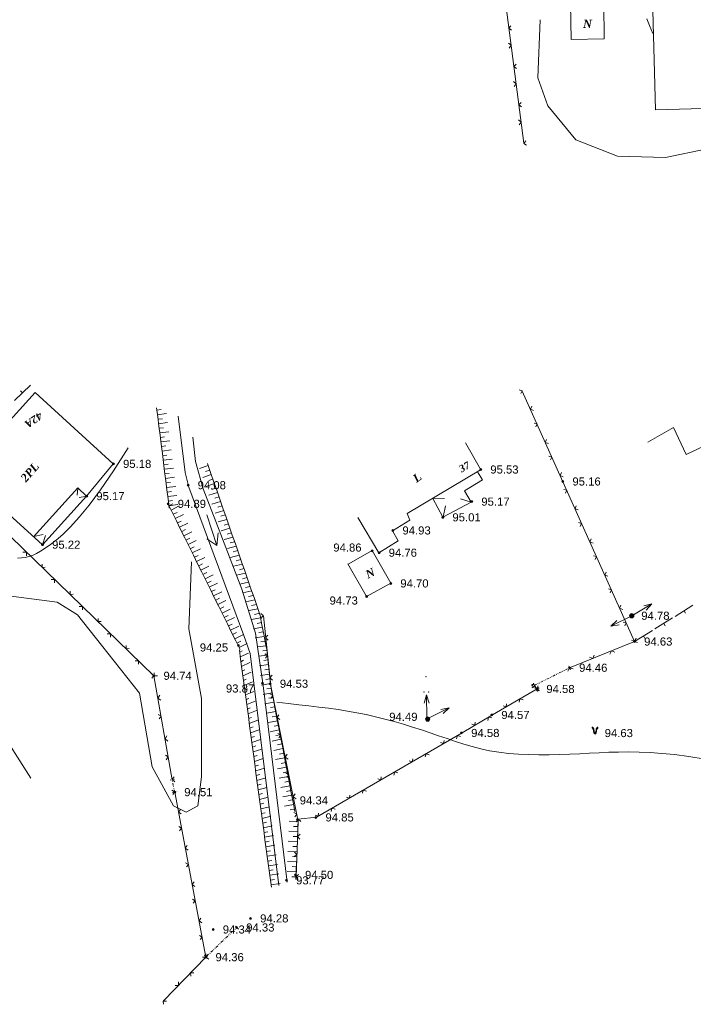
# Model space of a CAD drawing. Header units: millimetres. Extents: x 9396 to 25236, y 15106 to 31102.
# Tile 47 of 256: x 10199 to 10340, y 16138 to 16344. Entities that reach past the tile are written whole.
import ezdxf
from ezdxf.enums import TextEntityAlignment as Align

# ---------------------------------------------------------------- set-up
doc = ezdxf.new("R2010")
doc.units = ezdxf.units.MM
doc.linetypes.add('DIVIDE', pattern=[1.25, 0.5, -0.25, 0, -0.25, 0, -0.25])
doc.linetypes.add('HIDDEN', pattern=[0.375, 0.25, -0.125])
for name, color, linetype, lineweight, true_color in [('1001010', 7, 'Continuous', 9, 0x000000), ('10010110', 7, 'Continuous', 20, 0xa25100), ('10010212', 7, 'Continuous', 9, 0x000000), ('1060000', 7, 'Continuous', 9, 0x000000), ('2030012', 7, 'Continuous', 9, 0x000000), ('21100200', 7, 'HIDDEN', 0, 0x800080), ('3000105', 7, 'DIVIDE', 9, 0x000000), ('3000220', 7, 'Continuous', 9, 0x000000), ('3000260', 7, 'Continuous', 9, 0x000000), ('4000340', 7, 'HIDDEN', 9, 0x000000), ('6011210', 1, 'Continuous', 9, 0xff0000), ('8010110', 7, 'Continuous', 20, 0x0080ff)]:
    doc.layers.add(name, color=color, linetype=linetype, lineweight=lineweight, true_color=true_color)
doc.styles.add('10', font='timesbi.ttf', dxfattribs={"height": 0.001481})
doc.styles.add('9', font='timesbi.ttf', dxfattribs={"height": 0.001693})
doc.styles.add('F2', font='arial.ttf', dxfattribs={"height": 0.001693})

# ---------------------------------------------------------------- blocks, each defined once
blk = doc.blocks.new('SYMBOL21100200')
at = {"true_color": 0x800080}
h = blk.add_hatch(color=216, dxfattribs=at)
edge = h.paths.add_edge_path()
edge.add_arc((0, 0), 0.1, 0, 360)
at = {"color": 216, "linetype": 'Continuous', "lineweight": 0, "true_color": 0x800080}
blk.add_circle((0, 0), 0.1, dxfattribs=at)
blk = doc.blocks.new('SYMBOL4000340')
at = {"true_color": 0x000000}
for points in [[(-0.075, 0), (-0.125, 0.45), (-0.2, 0.55), (-0.25, 0.6), (-0.3, 0.6), (-0.3, 0.55), (-0.275, 0.5), (-0.2, 0.4), (-0.125, 0)], [(0.075, 0), (0.125, 0.425), (0.15, 0.475), (0.2, 0.55), (0.25, 0.6), (0.3, 0.6), (0.3, 0.55), (0.275, 0.5), (0.2, 0.4), (0.125, 0)]]:
    blk.add_hatch(color=18, dxfattribs=at).paths.add_polyline_path(points)
at = {"color": 18, "linetype": 'Continuous', "lineweight": 0, "true_color": 0x000000, "flags": 128}
for points in [[(-0.075, 0), (-0.125, 0.45), (-0.2, 0.55), (-0.25, 0.6), (-0.3, 0.6), (-0.3, 0.55), (-0.275, 0.5), (-0.2, 0.4), (-0.125, 0), (-0.075, 0)], [(0.075, 0), (0.125, 0.425), (0.15, 0.475), (0.2, 0.55), (0.25, 0.6), (0.3, 0.6), (0.3, 0.55), (0.275, 0.5), (0.2, 0.4), (0.125, 0), (0.075, 0)]]:
    blk.add_lwpolyline(points, close=True, dxfattribs=at)
blk = doc.blocks.new('SYMBOL2030012')
at = {"true_color": 0xffffff}
h = blk.add_hatch(color=7, dxfattribs=at)
edge = h.paths.add_edge_path()
edge.add_arc((0, 0), 0.225, 0, 360)
at = {"true_color": 0x000000}
h = blk.add_hatch(color=18, dxfattribs=at)
edge = h.paths.add_edge_path()
edge.add_arc((0, 0), 0.05, 0, 360)
at = {"color": 18, "linetype": 'Continuous', "lineweight": 0, "true_color": 0x000000}
for radius in [0.225, 0.05]:
    blk.add_circle((0, 0), radius, dxfattribs=at)

msp = doc.modelspace()

# ---------------------------------------------------------------- linework, layer by layer
at = {"layer": '1001010', "color": 253}
for p, q in [((10331.49, 16350.53), (10332.18, 16325.44)), ((10332.18, 16325.44), (10345.86, 16325.82)), ((10335.92, 16258.98), (10330.56, 16255.89)), ((10295.52, 16250.27), (10292.4, 16255.75)), ((10187.22, 16249.54), (10203.94, 16234.46)), ((10211.32, 16246.25), (10211.16, 16244.82)), ((10213.17, 16244.62), (10203.94, 16234.46)), ((10212.86, 16244.57), (10211.59, 16244.31)), ((10285.61, 16244.17), (10288.03, 16244.1)), ((10287.74, 16240.22), (10288.23, 16242.61)), ((10293.63, 16243.37), (10291.37, 16244.04)), ((10274.31, 16232.76), (10269.87, 16240.14)), ((10202.07, 16236.17), (10204.08, 16236.61)), ((10203.93, 16234.41), (10204.59, 16236.35)), ((10271.67, 16223.76), (10267.79, 16230.48))]:
    msp.add_line(p, q, dxfattribs=at)
for points in [[(10321.32, 16347.63, 0), (10321.42, 16340.23, 0), (10314.49, 16340.15, 0), (10314.39, 16347.55, 0)], [(10187.22, 16249.54, 0), (10202.42, 16266.32, 0), (10218.74, 16251.34, 0), (10213.13, 16244.61, 0), (10211.32, 16246.34, 0), (10202.07, 16236.13, 0)], [(10234.55, 16246.49, 0), (10233.76, 16249.53, 0), (10232.3, 16261.37, 0)], [(10335.9, 16258.98, 0), (10338.56, 16253.33, 0), (10344.8, 16256.27, 0)], [(10274.26, 16232.72, 0), (10278.33, 16235.27, 0), (10277.14, 16237.36, 0), (10280.78, 16239.59, 0), (10280.2, 16240.99, 0), (10295.54, 16250.1, 0)], [(10285.61, 16244.11, 0), (10287.68, 16240.19, 0), (10293.6, 16243.37, 0), (10292.19, 16245.7, 0), (10295.95, 16248.04, 0), (10294.94, 16249.72, 0)], [(10267.85, 16230.35, 0), (10272.89, 16233.23, 0), (10276.78, 16226.4, 0), (10271.73, 16223.64, 0)], [(10246.04, 16215.48, 0), (10247.35, 16211.68, 0), (10253.34, 16163.17, 0)]]:
    msp.add_polyline3d(points, dxfattribs=at)
at = {"layer": '10010110'}
for points in [[(10331.6, 16341.35, 0), (10330.9, 16343.02, 0), (10330.36, 16344.46, 0)], [(10221.85, 16254.72, 0), (10218.76, 16249.91, 0), (10216.05, 16245.95, 0), (10213.66, 16242.74, 0), (10211.58, 16240.18, 0), (10209.76, 16238.16, 0), (10208.17, 16236.61, 0), (10206.79, 16235.41, 0), (10205.57, 16234.47, 0), (10204.5, 16233.7, 0), (10203.53, 16233.08, 0), (10202.65, 16232.6, 0), (10201.83, 16232.23, 0), (10201.06, 16231.96, 0), (10200.29, 16231.79, 0), (10199.51, 16231.69, 0), (10198.69, 16231.64, 0)], [(10252.96, 16201.5, 0), (10255.29, 16201.22, 0), (10257.52, 16200.97, 0), (10259.67, 16200.73, 0), (10261.75, 16200.49, 0), (10263.78, 16200.24, 0), (10265.77, 16199.97, 0), (10267.74, 16199.67, 0), (10269.69, 16199.32, 0), (10271.66, 16198.92, 0), (10273.62, 16198.47, 0), (10275.57, 16197.98, 0), (10277.51, 16197.45, 0), (10279.44, 16196.9, 0), (10281.33, 16196.32, 0), (10283.19, 16195.72, 0), (10285.02, 16195.11, 0), (10286.8, 16194.5, 0), (10288.55, 16193.89, 0), (10290.3, 16193.31, 0), (10292.04, 16192.75, 0), (10293.81, 16192.23, 0), (10295.61, 16191.77, 0), (10297.47, 16191.37, 0), (10299.39, 16191.05, 0), (10301.4, 16190.81, 0), (10303.48, 16190.65, 0), (10305.6, 16190.56, 0), (10307.76, 16190.52, 0), (10309.93, 16190.53, 0), (10312.09, 16190.57, 0), (10314.23, 16190.65, 0), (10316.33, 16190.74, 0), (10318.37, 16190.84, 0), (10320.38, 16190.94, 0), (10322.39, 16191.03, 0), (10324.42, 16191.08, 0), (10326.52, 16191.1, 0), (10328.71, 16191.07, 0), (10331.02, 16190.98, 0), (10333.48, 16190.81, 0), (10336.14, 16190.55, 0), (10339.11, 16190.16, 0), (10342.53, 16189.58, 0)]]:
    msp.add_polyline3d(points, dxfattribs=at)
at = {"layer": '10010212', "color": 253}
for p, q in [((10228.05, 16261.18), (10227.81, 16263.08)), ((10227.87, 16262.61), (10228.76, 16262.72)), ((10227.99, 16261.65), (10229.87, 16261.89)), ((10227.99, 16261.65), (10229.87, 16261.89)), ((10228.28, 16259.27), (10228.05, 16261.18)), ((10228.11, 16260.7), (10229, 16260.81)), ((10228.22, 16259.75), (10230.11, 16259.98)), ((10228.22, 16259.75), (10230.11, 16259.98)), ((10228.52, 16257.37), (10228.28, 16259.27)), ((10228.34, 16258.8), (10229.24, 16258.91)), ((10228.46, 16257.84), (10230.35, 16258.08)), ((10228.46, 16257.84), (10230.35, 16258.08)), ((10228.76, 16255.46), (10228.52, 16257.37)), ((10228.58, 16256.89), (10229.48, 16257)), ((10228.7, 16255.94), (10230.59, 16256.17)), ((10228.7, 16255.94), (10230.59, 16256.17)), ((10229, 16253.56), (10228.76, 16255.46)), ((10228.82, 16254.98), (10229.72, 16255.1)), ((10228.94, 16254.03), (10230.83, 16254.27)), ((10228.94, 16254.03), (10230.83, 16254.27)), ((10229.24, 16251.65), (10229, 16253.56)), ((10229.06, 16253.08), (10229.96, 16253.19)), ((10229.18, 16252.13), (10231.07, 16252.36)), ((10229.18, 16252.13), (10231.07, 16252.36)), ((10229.48, 16249.75), (10229.24, 16251.65)), ((10229.3, 16251.17), (10230.2, 16251.29)), ((10229.42, 16250.22), (10231.31, 16250.46)), ((10229.42, 16250.22), (10231.31, 16250.46)), ((10238.58, 16250.99), (10236.79, 16250.37)), ((10238.58, 16250.99), (10236.79, 16250.37)), ((10238.42, 16251.46), (10239.07, 16249.59)), ((10229.72, 16247.84), (10229.48, 16249.75)), ((10229.54, 16249.27), (10230.44, 16249.38)), ((10229.66, 16248.32), (10231.55, 16248.55)), ((10229.66, 16248.32), (10231.55, 16248.55)), ((10239.24, 16249.12), (10237.44, 16248.51)), ((10239.24, 16249.12), (10237.44, 16248.51)), ((10238.91, 16250.06), (10238.06, 16249.76)), ((10239.07, 16249.59), (10239.72, 16247.72)), ((10229.96, 16245.94), (10229.72, 16247.84)), ((10229.78, 16247.36), (10230.68, 16247.48)), ((10229.9, 16246.41), (10231.79, 16246.65)), ((10229.9, 16246.41), (10231.79, 16246.65)), ((10239.89, 16247.25), (10238.08, 16246.66)), ((10239.89, 16247.25), (10238.08, 16246.66)), ((10239.56, 16248.19), (10238.7, 16247.89)), ((10240.21, 16246.31), (10239.34, 16246.03)), ((10239.72, 16247.72), (10240.37, 16245.85)), ((10230.2, 16244.03), (10229.96, 16245.94)), ((10230.02, 16245.46), (10230.91, 16245.57)), ((10230.14, 16244.51), (10232.03, 16244.74)), ((10230.14, 16244.51), (10232.03, 16244.74)), ((10240.54, 16245.38), (10238.73, 16244.8)), ((10240.54, 16245.38), (10238.73, 16244.8)), ((10240.86, 16244.44), (10239.98, 16244.16)), ((10240.37, 16245.85), (10241.02, 16243.97)), ((10231.05, 16241.25), (10230.16, 16243.05)), ((10230.44, 16242.13), (10230.2, 16244.03)), ((10230.26, 16243.55), (10231.15, 16243.67)), ((10230.38, 16242.6), (10231.19, 16243)), ((10230.38, 16242.6), (10232.27, 16242.84)), ((10230.38, 16242.6), (10232.27, 16242.84)), ((10230.83, 16241.7), (10232.53, 16242.55)), ((10230.83, 16241.7), (10232.53, 16242.55)), ((10241.19, 16243.51), (10239.37, 16242.94)), ((10241.19, 16243.51), (10239.37, 16242.94)), ((10241.51, 16242.57), (10240.62, 16242.29)), ((10241.02, 16243.97), (10241.67, 16242.1)), ((10241.67, 16242.1), (10242.33, 16240.23)), ((10231.94, 16239.46), (10231.05, 16241.25)), ((10231.27, 16240.81), (10232.08, 16241.2)), ((10231.71, 16239.91), (10233.42, 16240.75)), ((10231.71, 16239.91), (10233.42, 16240.75)), ((10241.84, 16241.63), (10240.02, 16241.08)), ((10241.84, 16241.63), (10240.02, 16241.08)), ((10242.16, 16240.7), (10241.26, 16240.42)), ((10242.33, 16240.23), (10242.98, 16238.36)), ((10232.83, 16237.66), (10231.94, 16239.46)), ((10232.16, 16239.01), (10232.97, 16239.41)), ((10232.6, 16238.11), (10234.31, 16238.95)), ((10232.6, 16238.11), (10234.31, 16238.95)), ((10242.49, 16239.76), (10240.66, 16239.23)), ((10242.49, 16239.76), (10240.66, 16239.23)), ((10242.81, 16238.82), (10241.9, 16238.56)), ((10242.98, 16238.36), (10243.63, 16236.48)), ((10233.71, 16235.87), (10232.83, 16237.66)), ((10233.05, 16237.21), (10233.85, 16237.61)), ((10233.49, 16236.32), (10235.19, 16237.16)), ((10233.49, 16236.32), (10235.19, 16237.16)), ((10234.6, 16234.07), (10233.71, 16235.87)), ((10243.14, 16237.89), (10241.31, 16237.37)), ((10243.14, 16237.89), (10241.31, 16237.37)), ((10243.79, 16236.02), (10241.96, 16235.51)), ((10243.79, 16236.02), (10241.96, 16235.51)), ((10243.46, 16236.95), (10242.54, 16236.69)), ((10243.63, 16236.48), (10244.28, 16234.61)), ((10233.94, 16235.42), (10234.74, 16235.82)), ((10234.38, 16234.52), (10236.08, 16235.36)), ((10234.38, 16234.52), (10236.08, 16235.36)), ((10235.49, 16232.27), (10234.6, 16234.07)), ((10234.82, 16233.62), (10235.63, 16234.02)), ((10244.44, 16234.14), (10242.6, 16233.65)), ((10244.44, 16234.14), (10242.6, 16233.65)), ((10244.11, 16235.08), (10243.18, 16234.82)), ((10244.28, 16234.61), (10244.93, 16232.74)), ((10235.27, 16232.72), (10236.97, 16233.57)), ((10235.27, 16232.72), (10236.97, 16233.57)), ((10236.38, 16230.48), (10235.49, 16232.27)), ((10235.71, 16231.83), (10236.52, 16232.23)), ((10236.16, 16230.93), (10237.86, 16231.77)), ((10236.16, 16230.93), (10237.86, 16231.77)), ((10245.09, 16232.27), (10243.25, 16231.8)), ((10245.09, 16232.27), (10243.25, 16231.8)), ((10244.76, 16233.21), (10243.82, 16232.95)), ((10244.93, 16232.74), (10245.58, 16230.87)), ((10237.27, 16228.68), (10236.38, 16230.48)), ((10236.6, 16230.03), (10237.41, 16230.43)), ((10237.05, 16229.13), (10238.75, 16229.97)), ((10237.05, 16229.13), (10238.75, 16229.97)), ((10245.74, 16230.4), (10243.9, 16229.94)), ((10245.74, 16230.4), (10243.9, 16229.94)), ((10245.41, 16231.34), (10244.47, 16231.09)), ((10245.58, 16230.87), (10246.23, 16228.99)), ((10238.16, 16226.89), (10237.27, 16228.68)), ((10237.49, 16228.23), (10238.3, 16228.63)), ((10237.94, 16227.34), (10239.64, 16228.18)), ((10237.94, 16227.34), (10239.64, 16228.18)), ((10246.39, 16228.53), (10244.54, 16228.08)), ((10246.39, 16228.53), (10244.54, 16228.08)), ((10246.07, 16229.46), (10245.11, 16229.22)), ((10246.23, 16228.99), (10246.88, 16227.12)), ((10239.05, 16225.09), (10238.16, 16226.89)), ((10238.38, 16226.44), (10239.19, 16226.84)), ((10238.82, 16225.54), (10240.53, 16226.38)), ((10238.82, 16225.54), (10240.53, 16226.38)), ((10247.04, 16226.65), (10245.19, 16226.23)), ((10247.04, 16226.65), (10245.19, 16226.23)), ((10246.72, 16227.59), (10245.75, 16227.35)), ((10247.37, 16225.72), (10246.39, 16225.49)), ((10246.88, 16227.12), (10247.53, 16225.25)), ((10239.94, 16223.3), (10239.05, 16225.09)), ((10239.27, 16224.64), (10240.08, 16225.04)), ((10239.71, 16223.74), (10241.42, 16224.59)), ((10239.71, 16223.74), (10241.42, 16224.59)), ((10247.69, 16224.78), (10245.84, 16224.37)), ((10247.69, 16224.78), (10245.84, 16224.37)), ((10248.02, 16223.85), (10247.03, 16223.62)), ((10247.53, 16225.25), (10248.18, 16223.38)), ((10240.82, 16221.5), (10239.94, 16223.3)), ((10240.16, 16222.85), (10240.96, 16223.25)), ((10240.6, 16221.95), (10242.3, 16222.79)), ((10240.6, 16221.95), (10242.3, 16222.79)), ((10241.71, 16219.7), (10240.82, 16221.5)), ((10241.05, 16221.05), (10241.85, 16221.45)), ((10248.34, 16222.91), (10246.48, 16222.51)), ((10248.34, 16222.91), (10246.48, 16222.51)), ((10248.67, 16221.97), (10247.67, 16221.75)), ((10248.18, 16223.38), (10248.83, 16221.51)), ((10241.49, 16220.15), (10243.19, 16221)), ((10241.49, 16220.15), (10243.19, 16221)), ((10242.6, 16217.91), (10241.71, 16219.7)), ((10241.94, 16219.25), (10242.74, 16219.65)), ((10248.99, 16221.04), (10247.13, 16220.66)), ((10248.99, 16221.04), (10247.13, 16220.66)), ((10249.32, 16220.1), (10248.31, 16219.89)), ((10249.45, 16219.62), (10249.84, 16217.68)), ((10242.38, 16218.36), (10244.08, 16219.2)), ((10242.38, 16218.36), (10244.08, 16219.2)), ((10243.49, 16216.11), (10242.6, 16217.91)), ((10242.82, 16217.46), (10243.63, 16217.86)), ((10243.27, 16216.56), (10244.97, 16217.4)), ((10243.27, 16216.56), (10244.97, 16217.4)), ((10249.54, 16219.14), (10247.68, 16218.78)), ((10249.54, 16219.14), (10247.68, 16218.78)), ((10249.74, 16218.17), (10248.85, 16218)), ((10249.84, 16217.68), (10250.22, 16215.74)), ((10244.38, 16214.32), (10243.49, 16216.11)), ((10243.71, 16215.66), (10244.52, 16216.06)), ((10244.16, 16214.76), (10245.86, 16215.61)), ((10244.16, 16214.76), (10245.86, 16215.61)), ((10249.93, 16217.19), (10248.06, 16216.88)), ((10249.93, 16217.19), (10248.06, 16216.88)), ((10250.13, 16216.22), (10249.21, 16216.07)), ((10250.22, 16215.74), (10250.61, 16213.79)), ((10245.27, 16212.52), (10244.38, 16214.32)), ((10244.6, 16213.87), (10245.41, 16214.27)), ((10245.05, 16212.97), (10246.75, 16213.81)), ((10245.05, 16212.97), (10246.75, 16213.81)), ((10250.32, 16215.25), (10248.44, 16214.99)), ((10250.32, 16215.25), (10248.44, 16214.99)), ((10250.71, 16213.31), (10248.82, 16213.09)), ((10250.71, 16213.31), (10248.82, 16213.09)), ((10250.52, 16214.28), (10249.57, 16214.14)), ((10245.38, 16210.49), (10245.11, 16212.47)), ((10245.18, 16211.98), (10245.69, 16212.28)), ((10245.31, 16210.98), (10247.03, 16211.8)), ((10245.31, 16210.98), (10247.03, 16211.8)), ((10250.99, 16211.35), (10249.1, 16211.12)), ((10250.99, 16211.35), (10249.1, 16211.12)), ((10250.88, 16212.33), (10249.99, 16212.24)), ((10250.94, 16211.84), (10251.14, 16209.87)), ((10245.65, 16208.5), (10245.38, 16210.49)), ((10245.45, 16209.99), (10245.98, 16210.28)), ((10245.58, 16209), (10247.31, 16209.8)), ((10245.58, 16209), (10247.31, 16209.8)), ((10251.2, 16209.38), (10249.32, 16209.11)), ((10251.2, 16209.38), (10249.32, 16209.11)), ((10251.09, 16210.36), (10250.21, 16210.26)), ((10251.14, 16209.87), (10251.35, 16207.9)), ((10245.92, 16206.51), (10245.65, 16208.5)), ((10245.72, 16208), (10246.26, 16208.29)), ((10245.85, 16207.01), (10247.58, 16207.79)), ((10245.85, 16207.01), (10247.58, 16207.79)), ((10251.41, 16207.4), (10249.53, 16207.1)), ((10251.41, 16207.4), (10249.53, 16207.1)), ((10251.3, 16208.39), (10250.44, 16208.27)), ((10251.35, 16207.9), (10251.56, 16205.93)), ((10246.18, 16204.53), (10245.92, 16206.51)), ((10245.98, 16206.02), (10246.55, 16206.3)), ((10246.12, 16205.03), (10247.86, 16205.78)), ((10246.12, 16205.03), (10247.86, 16205.78)), ((10251.61, 16205.43), (10249.75, 16205.09)), ((10251.61, 16205.43), (10249.75, 16205.09)), ((10251.51, 16206.42), (10250.68, 16206.28)), ((10246.45, 16202.54), (10246.18, 16204.53)), ((10246.25, 16204.03), (10246.83, 16204.31)), ((10246.38, 16203.04), (10248.14, 16203.77)), ((10246.38, 16203.04), (10248.14, 16203.77)), ((10251.95, 16203.48), (10250.08, 16203.12)), ((10251.95, 16203.48), (10250.08, 16203.12)), ((10251.76, 16204.45), (10250.88, 16204.28)), ((10251.86, 16203.97), (10252.23, 16202.02)), ((10246.72, 16200.56), (10246.45, 16202.54)), ((10246.52, 16202.05), (10247.11, 16202.32)), ((10246.65, 16201.05), (10248.42, 16201.76)), ((10246.65, 16201.05), (10248.42, 16201.76)), ((10252.32, 16201.53), (10250.46, 16201.18)), ((10252.32, 16201.53), (10250.46, 16201.18)), ((10252.14, 16202.51), (10251.25, 16202.34)), ((10252.23, 16202.02), (10252.6, 16200.07)), ((10246.99, 16198.57), (10246.72, 16200.56)), ((10246.79, 16200.06), (10247.4, 16200.33)), ((10246.92, 16199.07), (10248.69, 16199.75)), ((10246.92, 16199.07), (10248.69, 16199.75)), ((10252.7, 16199.59), (10250.83, 16199.23)), ((10252.7, 16199.59), (10250.83, 16199.23)), ((10252.51, 16200.56), (10251.63, 16200.39)), ((10252.6, 16200.07), (10252.98, 16198.13)), ((10247.25, 16196.59), (10246.99, 16198.57)), ((10247.05, 16198.07), (10247.68, 16198.33)), ((10247.19, 16197.08), (10248.97, 16197.74)), ((10247.19, 16197.08), (10248.97, 16197.74)), ((10253.07, 16197.64), (10251.2, 16197.28)), ((10253.07, 16197.64), (10251.2, 16197.28)), ((10252.88, 16198.61), (10252, 16198.45)), ((10252.98, 16198.13), (10253.35, 16196.18)), ((10247.52, 16194.6), (10247.25, 16196.59)), ((10247.32, 16196.09), (10247.97, 16196.34)), ((10247.45, 16195.1), (10249.24, 16195.73)), ((10247.45, 16195.1), (10249.24, 16195.73)), ((10253.44, 16195.7), (10251.58, 16195.34)), ((10253.44, 16195.7), (10251.58, 16195.34)), ((10253.26, 16196.67), (10252.37, 16196.5)), ((10253.63, 16194.72), (10252.75, 16194.55)), ((10253.35, 16196.18), (10253.72, 16194.24)), ((10247.79, 16192.61), (10247.52, 16194.6)), ((10247.59, 16194.1), (10248.25, 16194.35)), ((10247.72, 16193.11), (10249.52, 16193.72)), ((10247.72, 16193.11), (10249.52, 16193.72)), ((10253.82, 16193.75), (10251.95, 16193.39)), ((10253.82, 16193.75), (10251.95, 16193.39)), ((10254, 16192.78), (10253.12, 16192.61)), ((10253.72, 16194.24), (10254.1, 16192.29)), ((10248.06, 16190.63), (10247.79, 16192.61)), ((10247.86, 16192.12), (10248.53, 16192.36)), ((10247.99, 16191.12), (10249.8, 16191.72)), ((10247.99, 16191.12), (10249.8, 16191.72)), ((10248.32, 16188.64), (10248.06, 16190.63)), ((10254.19, 16191.8), (10252.33, 16191.44)), ((10254.19, 16191.8), (10252.33, 16191.44)), ((10254.38, 16190.83), (10253.5, 16190.66)), ((10254.1, 16192.29), (10254.47, 16190.34)), ((10248.12, 16190.13), (10248.82, 16190.36)), ((10248.26, 16189.14), (10250.07, 16189.71)), ((10248.26, 16189.14), (10250.07, 16189.71)), ((10248.59, 16186.66), (10248.32, 16188.64)), ((10254.57, 16189.86), (10252.7, 16189.5)), ((10254.57, 16189.86), (10252.7, 16189.5)), ((10254.75, 16188.88), (10253.87, 16188.71)), ((10254.47, 16190.34), (10254.85, 16188.4)), ((10248.39, 16188.15), (10249.1, 16188.37)), ((10248.53, 16187.15), (10250.35, 16187.7)), ((10248.53, 16187.15), (10250.35, 16187.7)), ((10248.86, 16184.67), (10248.59, 16186.66)), ((10254.94, 16187.91), (10253.07, 16187.55)), ((10254.94, 16187.91), (10253.07, 16187.55)), ((10255.13, 16186.94), (10254.24, 16186.77)), ((10254.85, 16188.4), (10255.22, 16186.45)), ((10255.22, 16186.45), (10255.59, 16184.5)), ((10248.66, 16186.16), (10249.38, 16186.38)), ((10248.79, 16185.17), (10250.62, 16185.69)), ((10248.79, 16185.17), (10250.62, 16185.69)), ((10249.13, 16182.68), (10248.86, 16184.67)), ((10248.93, 16184.17), (10249.67, 16184.38)), ((10255.31, 16185.96), (10253.45, 16185.6)), ((10255.31, 16185.96), (10253.45, 16185.6)), ((10255.5, 16184.99), (10254.62, 16184.82)), ((10255.59, 16184.5), (10255.97, 16182.56)), ((10249.06, 16183.18), (10250.89, 16183.68)), ((10249.06, 16183.18), (10250.89, 16183.68)), ((10249.39, 16180.7), (10249.13, 16182.68)), ((10249.19, 16182.19), (10249.95, 16182.39)), ((10255.69, 16184.02), (10253.82, 16183.66)), ((10255.69, 16184.02), (10253.82, 16183.66)), ((10255.87, 16183.04), (10254.99, 16182.87)), ((10255.97, 16182.56), (10256.34, 16180.61)), ((10249.33, 16181.19), (10251.17, 16181.67)), ((10249.33, 16181.19), (10251.17, 16181.67)), ((10249.66, 16178.71), (10249.39, 16180.7)), ((10249.46, 16180.2), (10250.23, 16180.39)), ((10256.06, 16182.07), (10254.2, 16181.71)), ((10256.06, 16182.07), (10254.2, 16181.71)), ((10256.25, 16181.1), (10255.36, 16180.93)), ((10256.34, 16180.61), (10256.72, 16178.66)), ((10249.6, 16179.21), (10251.44, 16179.66)), ((10249.6, 16179.21), (10251.44, 16179.66)), ((10249.93, 16176.73), (10249.66, 16178.71)), ((10249.73, 16178.22), (10250.52, 16178.4)), ((10256.44, 16180.12), (10254.57, 16179.76)), ((10256.44, 16180.12), (10254.57, 16179.76)), ((10256.62, 16179.15), (10255.74, 16178.98)), ((10249.86, 16177.22), (10251.71, 16177.65)), ((10249.86, 16177.22), (10251.71, 16177.65)), ((10250.2, 16174.74), (10249.93, 16176.73)), ((10250, 16176.23), (10250.8, 16176.41)), ((10257.42, 16176.56), (10255.52, 16176.63)), ((10257.42, 16176.56), (10255.52, 16176.63)), ((10257.44, 16177.09), (10257.35, 16174.98)), ((10250.13, 16175.24), (10251.99, 16175.64)), ((10250.13, 16175.24), (10251.99, 16175.64)), ((10250.46, 16172.75), (10250.2, 16174.74)), ((10250.26, 16174.24), (10251.08, 16174.41)), ((10257.33, 16174.46), (10255.43, 16174.53)), ((10257.33, 16174.46), (10255.43, 16174.53)), ((10257.37, 16175.51), (10256.47, 16175.54)), ((10257.35, 16174.98), (10257.27, 16172.88)), ((10250.4, 16173.25), (10252.26, 16173.63)), ((10250.4, 16173.25), (10252.26, 16173.63)), ((10250.73, 16170.77), (10250.46, 16172.75)), ((10250.53, 16172.26), (10251.36, 16172.42)), ((10257.25, 16172.35), (10255.35, 16172.43)), ((10257.25, 16172.35), (10255.35, 16172.43)), ((10257.29, 16173.4), (10256.39, 16173.44)), ((10257.27, 16172.88), (10257.19, 16170.77)), ((10250.67, 16171.27), (10252.53, 16171.62)), ((10250.67, 16171.27), (10252.53, 16171.62)), ((10251, 16168.78), (10250.73, 16170.77)), ((10250.8, 16170.27), (10251.65, 16170.42)), ((10257.17, 16170.25), (10255.27, 16170.32)), ((10257.17, 16170.25), (10255.27, 16170.32)), ((10257.21, 16171.3), (10256.31, 16171.33)), ((10257.19, 16170.77), (10257.1, 16168.67)), ((10250.93, 16169.28), (10252.8, 16169.61)), ((10250.93, 16169.28), (10252.8, 16169.61)), ((10251.27, 16166.8), (10251, 16168.78)), ((10251.07, 16168.29), (10251.93, 16168.43)), ((10257.08, 16168.14), (10255.18, 16168.22)), ((10257.08, 16168.14), (10255.18, 16168.22)), ((10257.12, 16169.19), (10256.22, 16169.23)), ((10257.1, 16168.67), (10257.02, 16166.56)), ((10251.2, 16167.29), (10253.08, 16167.6)), ((10251.2, 16167.29), (10253.08, 16167.6)), ((10251.54, 16164.81), (10251.27, 16166.8)), ((10251.33, 16166.3), (10252.21, 16166.43)), ((10257, 16166.04), (10255.1, 16166.11)), ((10257, 16166.04), (10255.1, 16166.11)), ((10257.04, 16167.09), (10256.14, 16167.13)), ((10257.02, 16166.56), (10256.94, 16164.46)), ((10251.47, 16165.31), (10253.35, 16165.59)), ((10251.47, 16165.31), (10253.35, 16165.59)), ((10251.8, 16162.83), (10251.54, 16164.81)), ((10251.6, 16164.31), (10252.49, 16164.44)), ((10256.96, 16164.99), (10256.06, 16165.02)), ((10251.74, 16163.32), (10253.62, 16163.58)), ((10251.74, 16163.32), (10253.62, 16163.58))]:
    msp.add_line(p, q, dxfattribs=at)
for points in [[(10248.83, 16221.51, 0), (10249.4, 16219.87, 0), (10249.45, 16219.62, 0)], [(10250.61, 16213.79, 0), (10250.86, 16212.56, 0), (10250.94, 16211.84, 0)], [(10251.56, 16205.93, 0), (10251.67, 16204.96, 0), (10251.86, 16203.97, 0)]]:
    msp.add_polyline3d(points, dxfattribs=at)
at = {"layer": '1060000', "color": 253}
for points in [[(10308.06, 16344.26, 0), (10307.53, 16332.09, 0), (10309.64, 16326.27, 0), (10315.47, 16319.13, 0), (10324.2, 16315.69, 0), (10334.25, 16315.42, 0), (10342.98, 16317.27, 0), (10352.51, 16317.01, 0), (10364.68, 16312.25, 0)], [(10194.59, 16224.01, 0), (10207.03, 16222.43, 0), (10211.26, 16219.78, 0), (10216.29, 16213.43, 0), (10224.22, 16203.37, 0), (10226.87, 16188.02, 0), (10231.36, 16179.82, 0), (10234.01, 16178.49, 0), (10236.39, 16179.82, 0), (10237.19, 16185.9, 0), (10237.19, 16202.31, 0), (10234.54, 16216.87, 0), (10235.07, 16230.9, 0)], [(10201.47, 16185.64, 0), (10194.06, 16197.28, 0), (10187.45, 16208.13, 0), (10183.21, 16211.57, 0), (10177.13, 16215.28, 0), (10169.19, 16216.6, 0), (10162.84, 16215.8, 0), (10160.46, 16213.16, 0), (10160.99, 16205.48, 0), (10165.48, 16194.1, 0), (10174.21, 16175.31, 0)]]:
    msp.add_polyline3d(points, dxfattribs=at)
at = {"layer": '3000105', "color": 253}
for p, q in [((10314.41, 16208.26), (10313.91, 16209.24)), ((10306.85, 16205.03), (10314.18, 16208.71)), ((10306.63, 16205.48), (10307.12, 16204.5)), ((10231.54, 16185.41), (10230.47, 16185.19)), ((10231.58, 16182.7), (10231.05, 16185.31)), ((10231.09, 16182.6), (10232.17, 16182.81)), ((10238.13, 16148.21), (10244.57, 16154.42)), ((10244.91, 16154.06), (10244.15, 16154.85)), ((10237.79, 16148.57), (10238.55, 16147.78))]:
    msp.add_line(p, q, dxfattribs=at)
at = {"layer": '3000220', "color": 253}
for p, q in [((10198.1, 16264.6), (10201.42, 16267.84)), ((10199.76, 16266.22), (10199.34, 16266.65)), ((10339.99, 16221.79), (10336.26, 16219.47)), ((10338.13, 16220.63), (10338.44, 16220.12)), ((10335.75, 16219.15), (10332.02, 16216.83)), ((10333.88, 16217.99), (10334.2, 16217.48)), ((10331.51, 16216.52), (10327.78, 16214.2)), ((10329.64, 16215.36), (10329.96, 16214.85))]:
    msp.add_line(p, q, dxfattribs=at)
at = {"layer": '3000260', "color": 253}
for p, q in [((10327.77, 16214.21), (10304.3, 16266.6)), ((10182.98, 16249.9), (10227.24, 16207.04)), ((10314.18, 16208.71), (10327.78, 16214.2)), ((10231.05, 16185.31), (10227.24, 16207.04)), ((10307.31, 16204.28), (10306.85, 16205.03)), ((10307.42, 16203.81), (10306.96, 16204.56)), ((10238.12, 16148.17), (10231.58, 16182.7)), ((10238.12, 16148.17), (10229.22, 16139.04))]:
    msp.add_line(p, q, dxfattribs=at)
for points in [[(10295.93, 16378.88, 0), (10299.72, 16356.08, 0), (10304.63, 16318.46, 0)], [(10301.93, 16342.98, 0), (10301.5, 16342.46, 0), (10302.05, 16342.08, 0)], [(10301.4, 16339.34, 0), (10301.96, 16338.9, 0), (10301.53, 16338.34, 0)], [(10302.98, 16334.96, 0), (10302.54, 16334.44, 0), (10303.1, 16334.06, 0)], [(10302.45, 16331.33, 0), (10303.01, 16330.88, 0), (10302.58, 16330.32, 0)], [(10304.03, 16326.94, 0), (10303.59, 16326.42, 0), (10304.14, 16326.04, 0)], [(10303.49, 16323.31, 0), (10304.06, 16322.86, 0), (10303.62, 16322.3, 0)], [(10305.07, 16318.92, 0), (10304.64, 16318.4, 0), (10305.19, 16318.02, 0)], [(10303.99, 16266.05, 0), (10304.27, 16266.65, 0), (10303.64, 16266.83, 0)], [(10306.66, 16262.55, 0), (10306, 16262.79, 0), (10306.27, 16263.42, 0)], [(10307.1, 16259.11, 0), (10307.38, 16259.71, 0), (10306.75, 16259.89, 0)], [(10309.76, 16255.61, 0), (10309.11, 16255.85, 0), (10309.38, 16256.48, 0)], [(10310.21, 16252.17, 0), (10310.49, 16252.77, 0), (10309.86, 16252.95, 0)], [(10312.87, 16248.68, 0), (10312.22, 16248.91, 0), (10312.49, 16249.54, 0)], [(10313.32, 16245.23, 0), (10313.6, 16245.83, 0), (10312.97, 16246.01, 0)], [(10315.98, 16241.74, 0), (10315.33, 16241.97, 0), (10315.59, 16242.6, 0)], [(10316.43, 16238.29, 0), (10316.71, 16238.9, 0), (10316.08, 16239.07, 0)], [(10319.09, 16234.8, 0), (10318.44, 16235.04, 0), (10318.7, 16235.67, 0)], [(10199.85, 16232.87, 0), (10200.58, 16232.87, 0), (10200.59, 16232.16, 0)], [(10319.54, 16231.35, 0), (10319.82, 16231.96, 0), (10319.19, 16232.13, 0)], [(10203.85, 16230.39, 0), (10203.84, 16229.71, 0), (10204.51, 16229.76, 0)], [(10322.2, 16227.86, 0), (10321.55, 16228.1, 0), (10321.81, 16228.73, 0)], [(10205.72, 16227.19, 0), (10206.44, 16227.19, 0), (10206.45, 16226.48, 0)], [(10209.71, 16224.72, 0), (10209.7, 16224.03, 0), (10210.37, 16224.08, 0)], [(10322.65, 16224.41, 0), (10322.93, 16225.02, 0), (10322.3, 16225.19, 0)], [(10211.58, 16221.52, 0), (10212.3, 16221.51, 0), (10212.31, 16220.81, 0)], [(10325.31, 16220.92, 0), (10324.66, 16221.16, 0), (10324.92, 16221.79, 0)], [(10249.68, 16219.11, 0), (10250.12, 16219.64, 0), (10249.58, 16220.05, 0)], [(10256.96, 16164.98, 0), (10257.42, 16176.56, 0), (10251.67, 16204.95, 0), (10250.13, 16219.58, 0)], [(10215.57, 16219.04, 0), (10215.56, 16218.36, 0), (10216.23, 16218.4, 0)], [(10325.76, 16217.48, 0), (10326.04, 16218.08, 0), (10325.41, 16218.26, 0)], [(10217.44, 16215.84, 0), (10218.16, 16215.84, 0), (10218.17, 16215.13, 0)], [(10251.17, 16214.49, 0), (10250.61, 16214.97, 0), (10251.06, 16215.54, 0)], [(10221.43, 16213.37, 0), (10221.42, 16212.68, 0), (10222.09, 16212.73, 0)], [(10327.13, 16214.48, 0), (10327.82, 16214.22, 0), (10328.11, 16214.88, 0)], [(10328.42, 16213.98, 0), (10327.77, 16214.22, 0), (10328.03, 16214.85, 0)], [(10250.56, 16210.72, 0), (10251, 16211.25, 0), (10250.46, 16211.66, 0)], [(10318.37, 16210.94, 0), (10319.06, 16210.68, 0), (10319.36, 16211.34, 0)], [(10322.58, 16211.56, 0), (10322.95, 16212.25, 0), (10323.67, 16212, 0)], [(10223.3, 16210.16, 0), (10224.03, 16210.16, 0), (10224.04, 16209.45, 0)], [(10226.83, 16206.53, 0), (10227.23, 16207.1, 0), (10226.66, 16207.49, 0)], [(10227.3, 16207.69, 0), (10227.29, 16207, 0), (10227.96, 16207.05, 0)], [(10252.05, 16206.1, 0), (10251.49, 16206.58, 0), (10251.94, 16207.15, 0)], [(10313.82, 16208.03, 0), (10314.19, 16208.72, 0), (10314.92, 16208.47, 0)], [(10306.32, 16204.96, 0), (10306.68, 16205.32, 0), (10306.19, 16205.17, 0)], [(10228.65, 16201.91, 0), (10228.06, 16202.36, 0), (10228.46, 16202.97, 0)], [(10251.69, 16202.32, 0), (10252.08, 16202.89, 0), (10251.5, 16203.25, 0)], [(10257.42, 16177.02, 0), (10261.25, 16177.46, 0), (10291.73, 16195.11, 0), (10298.05, 16198.87, 0), (10307.42, 16204.28, 0)], [(10306.42, 16204.49, 0), (10306.79, 16204.85, 0), (10306.3, 16204.69, 0)], [(10306.84, 16204.52, 0), (10307.47, 16204.31, 0), (10307.58, 16204.95, 0)], [(10307.81, 16204.43, 0), (10307.31, 16204.29, 0), (10307.67, 16204.66, 0)], [(10307.92, 16203.96, 0), (10307.42, 16203.82, 0), (10307.77, 16204.19, 0)], [(10300.27, 16200.73, 0), (10300.9, 16200.52, 0), (10301.01, 16201.16, 0)], [(10303.64, 16201.53, 0), (10303.81, 16202.2, 0), (10304.47, 16202, 0)], [(10228.32, 16198.01, 0), (10228.73, 16198.58, 0), (10228.15, 16198.97, 0)], [(10253.61, 16197.86, 0), (10253.01, 16198.29, 0), (10253.4, 16198.9, 0)], [(10293.73, 16196.89, 0), (10294.36, 16196.68, 0), (10294.46, 16197.32, 0)], [(10297.09, 16197.72, 0), (10297.25, 16198.4, 0), (10297.91, 16198.21, 0)], [(10253.36, 16194.05, 0), (10253.76, 16194.62, 0), (10253.18, 16194.98, 0)], [(10230.15, 16193.39, 0), (10229.56, 16193.84, 0), (10229.96, 16194.45, 0)], [(10287.19, 16193.06, 0), (10287.82, 16192.85, 0), (10287.93, 16193.49, 0)], [(10290.56, 16193.86, 0), (10290.73, 16194.53, 0), (10291.38, 16194.33, 0)], [(10255.29, 16189.6, 0), (10254.69, 16190.02, 0), (10255.08, 16190.63, 0)], [(10284, 16190.06, 0), (10284.17, 16190.73, 0), (10284.82, 16190.53, 0)], [(10229.81, 16189.49, 0), (10230.22, 16190.06, 0), (10229.65, 16190.44, 0)], [(10280.63, 16189.26, 0), (10281.25, 16189.05, 0), (10281.37, 16189.69, 0)], [(10255.04, 16185.78, 0), (10255.43, 16186.35, 0), (10254.85, 16186.71, 0)], [(10277.44, 16186.26, 0), (10277.6, 16186.94, 0), (10278.26, 16186.74, 0)], [(10231.64, 16184.86, 0), (10231.05, 16185.32, 0), (10231.45, 16185.93, 0)], [(10274.06, 16185.46, 0), (10274.69, 16185.25, 0), (10274.8, 16185.89, 0)], [(10231.16, 16182.23, 0), (10231.57, 16182.76, 0), (10231, 16183.08, 0)], [(10256.96, 16181.33, 0), (10256.36, 16181.75, 0), (10256.75, 16182.36, 0)], [(10270.87, 16182.46, 0), (10271.04, 16183.14, 0), (10271.69, 16182.94, 0)], [(10267.5, 16181.67, 0), (10268.13, 16181.45, 0), (10268.24, 16182.09, 0)], [(10232.95, 16178.15, 0), (10232.37, 16178.54, 0), (10232.77, 16179.09, 0)], [(10256.71, 16177.51, 0), (10257.11, 16178.09, 0), (10256.52, 16178.44, 0)], [(10260.94, 16177.87, 0), (10261.57, 16177.65, 0), (10261.68, 16178.29, 0)], [(10264.31, 16178.66, 0), (10264.48, 16179.34, 0), (10265.13, 16179.14, 0)], [(10257, 16176.47, 0), (10257.42, 16177.03, 0), (10257.94, 16176.58, 0)], [(10232.59, 16174.64, 0), (10233, 16175.17, 0), (10232.43, 16175.49, 0)], [(10257.77, 16172.87, 0), (10257.29, 16173.43, 0), (10257.81, 16173.92, 0)], [(10234.39, 16170.56, 0), (10233.8, 16170.95, 0), (10234.21, 16171.51, 0)], [(10256.62, 16169.22, 0), (10257.14, 16169.69, 0), (10256.66, 16170.17, 0)], [(10234.03, 16167.05, 0), (10234.44, 16167.58, 0), (10233.87, 16167.9, 0)], [(10235.82, 16162.97, 0), (10235.24, 16163.36, 0), (10235.64, 16163.92, 0)], [(10257.44, 16164.44, 0), (10256.96, 16165, 0), (10257.48, 16165.49, 0)], [(10235.47, 16159.46, 0), (10235.88, 16159.99, 0), (10235.31, 16160.32, 0)], [(10237.26, 16155.38, 0), (10236.68, 16155.77, 0), (10237.08, 16156.33, 0)], [(10236.91, 16151.87, 0), (10237.31, 16152.4, 0), (10236.74, 16152.73, 0)], [(10238.12, 16148.89, 0), (10238.11, 16148.17, 0), (10237.4, 16148.16, 0)], [(10238.7, 16147.79, 0), (10238.11, 16148.18, 0), (10238.52, 16148.74, 0)], [(10235.6, 16144.88, 0), (10234.92, 16144.89, 0), (10234.96, 16144.22, 0)], [(10232.38, 16143, 0), (10232.37, 16142.28, 0), (10231.66, 16142.27, 0)], [(10229.86, 16138.99, 0), (10229.18, 16139, 0), (10229.22, 16138.33, 0)]]:
    msp.add_polyline3d(points, dxfattribs=at)
at = {"layer": '6011210'}
for p, q in [((10327.18, 16219.6), (10331.42, 16222.06)), ((10327.18, 16219.6), (10322.8, 16217.39)), ((10284.33, 16198.14), (10284.24, 16203.04)), ((10284.65, 16198.14), (10289.02, 16200.34))]:
    msp.add_line(p, q, dxfattribs=at)
for points in [[(10329.7, 16221.64, 0), (10331.42, 16222.06, 0), (10331.42, 16222.06, 0), (10330.2, 16220.77, 0)], [(10324.55, 16217.71, 0), (10322.8, 16217.39, 0), (10322.8, 16217.39, 0), (10324.1, 16218.6, 0)], [(10283.78, 16201.33, 0), (10284.24, 16203.04, 0), (10284.24, 16203.04, 0), (10284.78, 16201.34, 0)], [(10287.28, 16200.02, 0), (10289.02, 16200.34, 0), (10289.02, 16200.34, 0), (10287.73, 16199.13, 0)]]:
    msp.add_polyline3d(points, dxfattribs=at)
for p in [(10284.18, 16206.86), (10283.73, 16203.65), (10284.73, 16203.67)]:
    msp.add_point(p, dxfattribs=at)
at = {"layer": '8010110'}
for p, q in [((10234.55, 16246.49), (10246.04, 16215.48)), ((10240.43, 16234.32), (10238.32, 16240.67)), ((10240.43, 16234.32), (10240.7, 16236.97)), ((10240.43, 16234.32), (10238.32, 16235.65))]:
    msp.add_line(p, q, dxfattribs=at)
msp.add_polyline3d([(10255.1, 16163.85, 0), (10250.06, 16205.04, 0), (10248.52, 16215.92, 0), (10245.6, 16225.13, 0), (10240.19, 16239.3, 0), (10237.56, 16246.17, 0), (10235.96, 16251.87, 0), (10235.37, 16256.98, 0)], dxfattribs=at)

# ---------------------------------------------------------------- block references
at = {"layer": '2030012', "color": 253, "xscale": 2, "yscale": 2, "zscale": 2}
for p in [(10327.18, 16219.6), (10284.5, 16197.98)]:
    msp.add_blockref('SYMBOL2030012', p, dxfattribs=at)
at = {"layer": '21100200', "xscale": 2, "yscale": 2, "zscale": 2}
for p in [(10218.78, 16251.36, 190.36), (10295.6, 16250.18, 191.06), (10234.38, 16246.9, 188.16), (10312.78, 16247.68, 190.32), (10213.18, 16244.62, 190.34), (10230.22, 16243, 189.78), (10293.72, 16243.46, 190.34), (10287.68, 16240.18, 190.02), (10277.22, 16237.44, 189.86), (10203.94, 16234.46, 190.44), (10272.88, 16233.18, 189.72), (10274.34, 16232.78, 189.52), (10276.78, 16226.36, 189.4), (10271.74, 16223.6, 189.46), (10327.18, 16219.6, 189.56), (10244.9, 16213.36, 188.5), (10327.78, 16214.2, 189.26), (10227.24, 16207.04, 189.48), (10314.18, 16208.72, 188.92), (10249.96, 16205.5, 187.74), (10251.58, 16205.38, 189.06), (10307.32, 16204.28, 189.16), (10297.9, 16198.84, 189.14), (10284.5, 16197.98, 188.98), (10291.6, 16195.08, 189.16), (10319.52, 16195.06, 189.26), (10231.58, 16182.7, 189.02), (10257.28, 16176.96, 188.68), (10261.12, 16177.42, 189.7), (10254.98, 16164.26, 187.54), (10256.84, 16165.4, 189), (10247.46, 16156.3, 188.56), (10239.64, 16153.98, 188.68), (10244.54, 16154.4, 188.66), (10238.12, 16148.18, 188.72)]:
    msp.add_blockref('SYMBOL21100200', p, dxfattribs=at)
at = {"layer": '4000340', "color": 253, "xscale": 2, "yscale": 2, "zscale": 2}
msp.add_blockref('SYMBOL4000340', (10319.52, 16195.06), dxfattribs=at)

# ---------------------------------------------------------------- texts
at = {"layer": '1001010', "color": 253, "style": '9'}
msp.add_text('N', height=1.69, dxfattribs=at).set_placement((10317.01, 16343.39), align=Align.MIDDLE_LEFT)
at = {"layer": '1001010', "color": 1, "true_color": 0xff0000, "style": '10'}
for s, height, rotation, p in [('42A', 1.561, 214.5, (10203.7, 16261.63)), ('37', 1.481, 29.6, (10291.22, 16250.17))]:
    msp.add_text(s, height=height, rotation=rotation, dxfattribs=at).set_placement(p, align=Align.MIDDLE_LEFT)
at = {"layer": '1001010', "color": 253, "style": '9'}
for s, height, rotation, p in [('2PL', 1.693, 49.1, (10199.84, 16247.97)), ('L', 1.69, 36, (10281.68, 16248.05, 34.78)), ('N', 1.69, 26.1, (10271.65, 16228.08))]:
    msp.add_text(s, height=height, rotation=rotation, dxfattribs=at).set_placement(p, align=Align.MIDDLE_LEFT)
at = {"layer": '21100200', "color": 253, "style": 'F2'}
for s, p in [('95.18', (10220.78, 16251.36, 190.36)), ('95.53', (10297.6, 16250.18, 191.06)), ('95.16', (10314.78, 16247.68, 190.32)), ('94.08', (10236.38, 16246.9, 188.16)), ('95.17', (10215.18, 16244.62, 190.34)), ('95.17', (10295.72, 16243.46, 190.34)), ('94.89', (10232.22, 16243, 189.78)), ('95.01', (10289.68, 16240.18, 190.02)), ('94.93', (10279.22, 16237.44, 189.86)), ('95.22', (10205.94, 16234.46, 190.44)), ('94.86', (10264.76, 16233.86, 51.18)), ('94.76', (10276.34, 16232.78, 189.52)), ('94.70', (10278.78, 16226.36, 189.4)), ('94.73', (10263.98, 16222.78)), ('94.78', (10329.18, 16219.6, 189.56)), ('94.25', (10236.84, 16212.96, 97.28)), ('94.63', (10329.78, 16214.2, 189.26)), ('94.46', (10316.18, 16208.72, 188.92)), ('94.74', (10229.24, 16207.04, 189.48)), ('93.87', (10242.3, 16204.38)), ('94.53', (10253.58, 16205.38, 189.06)), ('94.58', (10309.32, 16204.28, 189.16)), ('94.49', (10276.46, 16198.46)), ('94.57', (10299.9, 16198.84, 189.14)), ('94.58', (10293.6, 16195.08, 189.16)), ('94.63', (10321.52, 16195.06, 189.26)), ('94.51', (10233.58, 16182.7, 189.02)), ('94.34', (10257.74, 16180.98)), ('94.85', (10263.12, 16177.42, 189.7)), ('94.50', (10258.84, 16165.4, 189)), ('93.77', (10256.98, 16164.26, 187.54)), ('94.28', (10249.46, 16156.3, 188.56)), ('94.34', (10241.64, 16153.98, 188.68)), ('94.33', (10246.54, 16154.4, 188.66)), ('94.36', (10240.12, 16148.18, 188.72))]:
    msp.add_text(s, height=1.693, dxfattribs=at).set_placement(p, align=Align.MIDDLE_LEFT)

doc.saveas('drawing.dxf')
